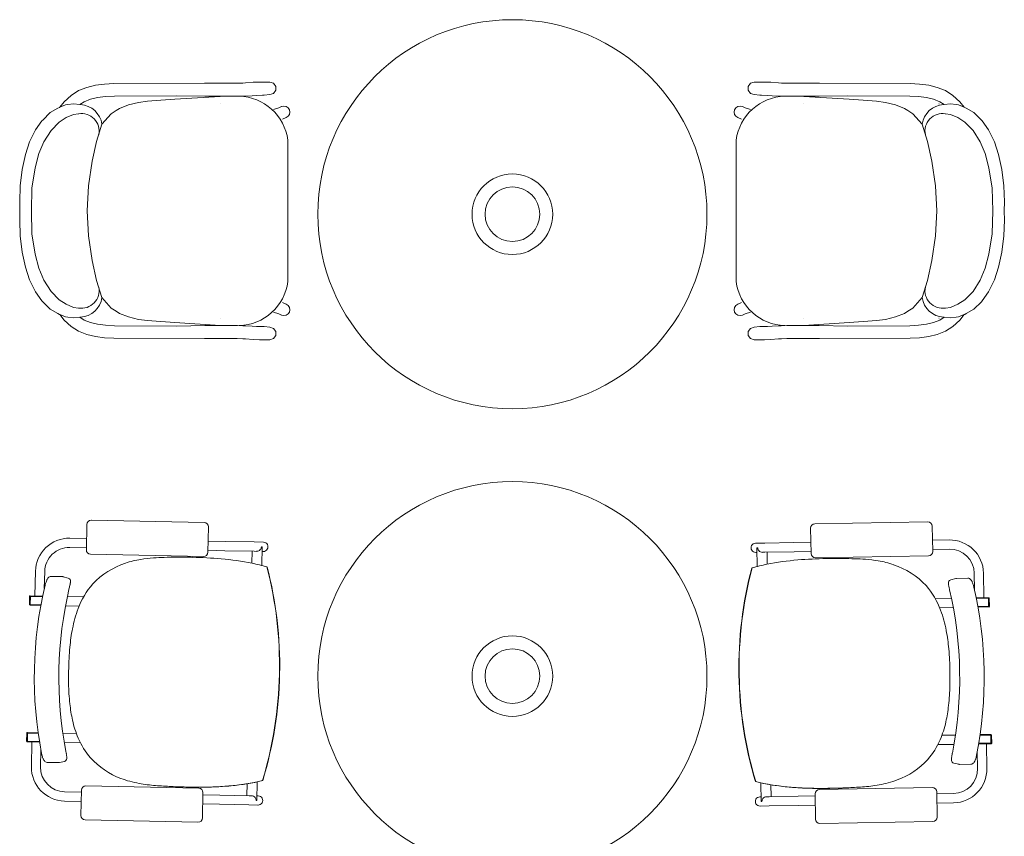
# Model space of a CAD drawing. Header units: millimetres. Extents: x -1131 to 37929, y -9154 to 9180.
# Tile 17 of 85: x 1435 to 3363, y 4976 to 6576. Entities that reach past the tile are written whole.
import ezdxf

# ---------------------------------------------------------------- set-up
doc = ezdxf.new("R2010")
doc.units = ezdxf.units.MM
doc.layers.add('GREYSCALE', color=9, linetype='Continuous', lineweight=0, true_color=0x808080)

# ---------------------------------------------------------------- blocks, each defined once
blk = doc.blocks.new('FLOOR PLAN')
at = {"layer": 'GREYSCALE'}
for p, q in [((1964.3, 15600.8), (1947.5, 15596.7)), ((1982, 15603), (1964.3, 15600.8)), ((2000.7, 15604), (1982, 15603)), ((2178.3, 15604.8), (2000.7, 15604)), ((2223.8, 15604.9), (2178.3, 15604.8)), ((2242.3, 15604.9), (2223.8, 15604.9)), ((2252.8, 15605), (2242.3, 15604.9)), ((2258.1, 15605.4), (2252.8, 15605)), ((2273.5, 15606.7), (2258.1, 15605.4)), ((2286, 15607), (2273.5, 15606.7)), ((2305.6, 15607), (2286, 15607)), ((2305.8, 15607), (2305.6, 15607)), ((2306, 15607), (2305.8, 15607)), ((2313.2, 15604.6), (2306, 15607)), ((2317.6, 15598.5), (2313.2, 15604.6)), ((2317.6, 15591), (2317.6, 15598.5)), ((3242.8, 15598.5), (3247.2, 15604.6)), ((3242.8, 15591), (3242.8, 15598.5)), ((3247.2, 15604.6), (3254.3, 15607)), ((3254.3, 15607), (3254.6, 15607)), ((3254.6, 15607), (3254.8, 15607)), ((3254.8, 15607), (3274.4, 15607)), ((3274.4, 15607), (3286.9, 15606.7)), ((3286.9, 15606.7), (3302.3, 15605.4)), ((3302.3, 15605.4), (3307.6, 15605)), ((3307.6, 15605), (3318.1, 15604.9)), ((3318.1, 15604.9), (3336.6, 15604.9)), ((3336.6, 15604.9), (3382, 15604.8)), ((3382, 15604.8), (3559.7, 15604)), ((3559.7, 15604), (3578.4, 15603)), ((3578.4, 15603), (3596.1, 15600.8)), ((3596.1, 15600.8), (3612.9, 15596.7)), ((1916.8, 15581), (1903.1, 15568.6)), ((1931.6, 15590.3), (1916.8, 15581)), ((1947.5, 15596.7), (1931.6, 15590.3)), ((1968.7, 15576.8), (1984.2, 15578.8)), ((1984.2, 15578.8), (2001.5, 15579.6)), ((2001.5, 15579.6), (2123.6, 15580.2)), ((2119.9, 15573.2), (2208.8, 15578.9)), ((2178.4, 15579.3), (2123.6, 15580.2)), ((2223.9, 15579.4), (2178.4, 15579.3)), ((2208.8, 15578.9), (2226.7, 15579.4)), ((2242.4, 15579.4), (2223.9, 15579.4)), ((2226.7, 15579.4), (2227.2, 15579.4)), ((2227.2, 15579.4), (2230.1, 15579.3)), ((2252.9, 15579.5), (2242.4, 15579.4)), ((2257.7, 15579.6), (2252.9, 15579.5)), ((2271.1, 15580.2), (2257.7, 15579.6)), ((2279.7, 15581), (2271.1, 15580.2)), ((2291.9, 15581.2), (2279.7, 15581)), ((2294.9, 15581.2), (2291.9, 15581.2)), ((2306, 15582.6), (2294.9, 15581.2)), ((2306, 15582.6), (2313.2, 15584.9)), ((2313.2, 15584.9), (2317.6, 15591)), ((3247.2, 15584.9), (3242.8, 15591)), ((3254.3, 15582.6), (3247.2, 15584.9)), ((3254.3, 15582.6), (3265.5, 15581.2)), ((3265.5, 15581.2), (3268.5, 15581.2)), ((3268.5, 15581.2), (3280.7, 15581)), ((3280.7, 15581), (3289.3, 15580.2)), ((3289.3, 15580.2), (3302.7, 15579.6)), ((3302.7, 15579.6), (3307.5, 15579.5)), ((3307.5, 15579.5), (3318, 15579.4)), ((3318, 15579.4), (3336.5, 15579.4)), ((3333.2, 15579.4), (3330.3, 15579.3)), ((3333.6, 15579.4), (3333.2, 15579.4)), ((3351.5, 15578.9), (3333.6, 15579.4)), ((3336.5, 15579.4), (3381.9, 15579.3)), ((3440.5, 15573.2), (3351.5, 15578.9)), ((3381.9, 15579.3), (3436.8, 15580.2)), ((3558.9, 15579.6), (3436.8, 15580.2)), ((3576.2, 15578.8), (3558.9, 15579.6)), ((3591.7, 15576.8), (3576.2, 15578.8)), ((3612.9, 15596.7), (3628.8, 15590.3)), ((3628.8, 15590.3), (3643.6, 15581)), ((3643.6, 15581), (3657.2, 15568.6)), ((1903.1, 15568.6), (1894.7, 15557.9)), ((1894.7, 15557.9), (1906, 15562.5)), ((1906, 15562.5), (1910.4, 15563.1)), ((1910.4, 15563.1), (1921.6, 15564.2)), ((1933.9, 15563.2), (1921.6, 15564.2)), ((1933.9, 15563.2), (1942.6, 15568.6)), ((1935.5, 15563), (1933.9, 15563.2)), ((1942.6, 15568.6), (1954.9, 15573.5)), ((1944.2, 15564.6), (1944.1, 15564.6)), ((1954.9, 15573.5), (1968.7, 15576.8)), ((2029.1, 15562.3), (2011.9, 15555.5)), ((2029.1, 15562.3), (2049.1, 15567.1)), ((2049.1, 15567.1), (2066.4, 15569.4)), ((2066.4, 15569.4), (2083.7, 15570.9)), ((2083.7, 15570.9), (2119.9, 15573.2)), ((2209.5, 15564.8), (2209.4, 15564.8)), ((2323.3, 15556.3), (2329, 15558.9)), ((2329, 15558.9), (2329.2, 15559)), ((2329.2, 15559), (2333.6, 15559.8)), ((2333.6, 15559.8), (2338, 15559)), ((2338, 15559), (2341.8, 15556.5)), ((3222.4, 15559), (3218.6, 15556.5)), ((3226.8, 15559.8), (3222.4, 15559)), ((3231.2, 15559), (3226.8, 15559.8)), ((3231.4, 15558.9), (3231.2, 15559)), ((3237, 15556.3), (3231.4, 15558.9)), ((3350.9, 15564.8), (3350.9, 15564.8)), ((3476.7, 15570.9), (3440.5, 15573.2)), ((3494, 15569.4), (3476.7, 15570.9)), ((3511.3, 15567.1), (3494, 15569.4)), ((3531.3, 15562.3), (3511.3, 15567.1)), ((3531.3, 15562.3), (3548.5, 15555.5)), ((3605.5, 15573.5), (3591.7, 15576.8)), ((3617.8, 15568.6), (3605.5, 15573.5)), ((3616.2, 15564.6), (3616.3, 15564.6)), ((3626.5, 15563.2), (3617.8, 15568.6)), ((3624.9, 15563), (3626.5, 15563.2)), ((3626.5, 15563.2), (3638.8, 15564.2)), ((3649.9, 15563.1), (3638.8, 15564.2)), ((3654.3, 15562.5), (3649.9, 15563.1)), ((3665.7, 15557.9), (3654.3, 15562.5)), ((3657.2, 15568.6), (3665.7, 15557.9)), ((1861.2, 15532.6), (1875.7, 15547.1)), ((1875.7, 15547.1), (1890.7, 15555.7)), ((1890.7, 15555.7), (1893.8, 15557.5)), ((1893.8, 15557.5), (1894.7, 15557.9)), ((1921.8, 15543.7), (1907, 15537.6)), ((1931.5, 15545), (1921.8, 15543.7)), ((1932.3, 15545.1), (1931.5, 15545)), ((1995.6, 15545.1), (1977.3, 15524.6)), ((2005, 15551.2), (1995.6, 15545.1)), ((2011.9, 15555.5), (2005, 15551.2)), ((2313.3, 15553.1), (2323.3, 15556.3)), ((2341.8, 15540.1), (2338, 15537.6)), ((2341.8, 15556.5), (2344.3, 15552.7)), ((2344.3, 15543.8), (2341.8, 15540.1)), ((2344.3, 15552.7), (2345.1, 15548.3)), ((2345.1, 15548.3), (2344.3, 15543.8)), ((3216.1, 15552.7), (3215.2, 15548.3)), ((3215.2, 15548.3), (3216.1, 15543.8)), ((3218.6, 15556.5), (3216.1, 15552.7)), ((3216.1, 15543.8), (3218.6, 15540.1)), ((3218.6, 15540.1), (3222.4, 15537.6)), ((3247.1, 15553.1), (3237, 15556.3)), ((3548.5, 15555.5), (3555.4, 15551.2)), ((3555.4, 15551.2), (3564.7, 15545.1)), ((3564.7, 15545.1), (3583.1, 15524.6)), ((3628.1, 15545.1), (3628.9, 15545)), ((3628.9, 15545), (3638.6, 15543.7)), ((3638.6, 15543.7), (3653.4, 15537.6)), ((3666.6, 15557.5), (3665.7, 15557.9)), ((3669.7, 15555.7), (3666.6, 15557.5)), ((3684.6, 15547.1), (3669.7, 15555.7)), ((3699.2, 15532.6), (3684.6, 15547.1)), ((1847, 15513.4), (1859.6, 15531.2)), ((1859.6, 15531.2), (1861.2, 15532.6)), ((1893.6, 15528.8), (1877.5, 15512.3)), ((1907, 15537.6), (1893.6, 15528.8)), ((1966.8, 15490.9), (1977.3, 15524.6)), ((2337.9, 15537.5), (2330.8, 15534.1)), ((2338, 15537.6), (2337.9, 15537.5)), ((3222.4, 15537.6), (3222.5, 15537.5)), ((3222.5, 15537.5), (3229.5, 15534.1)), ((3593.5, 15490.9), (3583.1, 15524.6)), ((3653.4, 15537.6), (3666.7, 15528.8)), ((3666.7, 15528.8), (3682.9, 15512.3)), ((3700.8, 15531.2), (3699.2, 15532.6)), ((3713.4, 15513.4), (3700.8, 15531.2)), ((1847, 15513.4), (1835.7, 15489.8)), ((1863.6, 15490.1), (1877.5, 15512.3)), ((3696.8, 15490.1), (3682.9, 15512.3)), ((3713.4, 15513.4), (3724.7, 15489.8)), ((1835.7, 15489.8), (1827.6, 15465.2)), ((1853.8, 15466.8), (1863.6, 15490.1)), ((1957.8, 15452), (1966.8, 15490.9)), ((2341.3, 15216.3), (2341.3, 15493.1)), ((3219.1, 15216.3), (3219.1, 15493.1)), ((3602.5, 15452), (3593.5, 15490.9)), ((3706.6, 15466.8), (3696.8, 15490.1)), ((3724.7, 15489.8), (3732.7, 15465.2)), ((1827.6, 15465.2), (1821.2, 15435.8)), ((1846.4, 15439.1), (1853.8, 15466.8)), ((3713.9, 15439.1), (3706.6, 15466.8)), ((3732.7, 15465.2), (3739.1, 15435.8)), ((1950.8, 15403.5), (1957.8, 15452)), ((3609.5, 15403.5), (3602.5, 15452)), ((1821.2, 15435.8), (1817.4, 15403.5)), ((1840.2, 15399.4), (1846.4, 15439.1)), ((3720.2, 15399.4), (3713.9, 15439.1)), ((3739.1, 15435.8), (3743, 15403.5)), ((1817.4, 15403.5), (1816.2, 15372.7)), ((1839, 15354.7), (1840.2, 15399.4)), ((1948.5, 15354.8), (1950.8, 15403.5)), ((3611.9, 15354.8), (3609.5, 15403.5)), ((3721.4, 15354.7), (3720.2, 15399.4)), ((3743, 15403.5), (3744.2, 15372.7)), ((1816.2, 15372.7), (1816.4, 15354.7)), ((3744.2, 15372.7), (3744, 15354.7)), ((1816.2, 15336.8), (1816.4, 15354.7)), ((1840.2, 15310.1), (1839, 15354.7)), ((1948.5, 15354.7), (1948.5, 15354.8)), ((1948.5, 15354.7), (1948.5, 15354.7)), ((1950.8, 15306), (1948.5, 15354.7)), ((3609.5, 15306), (3611.9, 15354.7)), ((3611.9, 15354.7), (3611.9, 15354.8)), ((3611.9, 15354.7), (3611.9, 15354.7)), ((3720.2, 15310.1), (3721.4, 15354.7)), ((3744.2, 15336.8), (3744, 15354.7)), ((1817.4, 15305.9), (1816.2, 15336.8)), ((3743, 15305.9), (3744.2, 15336.8)), ((1846.4, 15270.3), (1840.2, 15310.1)), ((3713.9, 15270.3), (3720.2, 15310.1)), ((1821.2, 15273.7), (1817.4, 15305.9)), ((1957.8, 15257.5), (1950.8, 15306)), ((3602.5, 15257.5), (3609.5, 15306)), ((3739.1, 15273.7), (3743, 15305.9)), ((1827.6, 15244.2), (1821.2, 15273.7)), ((1853.8, 15242.6), (1846.4, 15270.3)), ((3706.6, 15242.6), (3713.9, 15270.3)), ((3732.7, 15244.2), (3739.1, 15273.7)), ((1966.8, 15218.5), (1957.8, 15257.5)), ((3593.5, 15218.5), (3602.5, 15257.5)), ((1835.7, 15219.7), (1827.6, 15244.2)), ((1863.6, 15219.3), (1853.8, 15242.6)), ((3696.8, 15219.3), (3706.6, 15242.6)), ((3724.7, 15219.7), (3732.7, 15244.2)), ((1847, 15196), (1835.7, 15219.7)), ((1877.5, 15197.1), (1863.6, 15219.3)), ((1977.3, 15184.9), (1966.8, 15218.5)), ((3583.1, 15184.9), (3593.5, 15218.5)), ((3682.9, 15197.1), (3696.8, 15219.3)), ((3713.4, 15196), (3724.7, 15219.7)), ((1847, 15196), (1859.6, 15178.3)), ((1893.6, 15180.7), (1877.5, 15197.1)), ((3666.7, 15180.7), (3682.9, 15197.1)), ((3713.4, 15196), (3700.8, 15178.3)), ((1859.6, 15178.3), (1861.2, 15176.9)), ((1861.2, 15176.9), (1875.7, 15162.3)), ((1907, 15171.9), (1893.6, 15180.7)), ((1995.6, 15164.3), (1977.3, 15184.9)), ((2337.9, 15171.9), (2330.8, 15175.4)), ((3222.5, 15171.9), (3229.5, 15175.4)), ((3564.7, 15164.3), (3583.1, 15184.9)), ((3653.4, 15171.9), (3666.7, 15180.7)), ((3699.2, 15176.9), (3684.6, 15162.3)), ((3700.8, 15178.3), (3699.2, 15176.9)), ((1875.7, 15162.3), (1890.7, 15153.8)), ((1921.8, 15165.8), (1907, 15171.9)), ((1931.5, 15164.4), (1921.8, 15165.8)), ((1932.3, 15164.3), (1931.5, 15164.4)), ((2005, 15158.3), (1995.6, 15164.3)), ((2011.9, 15153.9), (2005, 15158.3)), ((2029.1, 15147.1), (2011.9, 15153.9)), ((2313.3, 15156.4), (2323.3, 15153.2)), ((2338, 15171.9), (2337.9, 15171.9)), ((2341.8, 15169.4), (2338, 15171.9)), ((2344.3, 15165.6), (2341.8, 15169.4)), ((2341.8, 15153), (2344.3, 15156.7)), ((2345.1, 15161.2), (2344.3, 15165.6)), ((2344.3, 15156.7), (2345.1, 15161.2)), ((3215.2, 15161.2), (3216.1, 15165.6)), ((3216.1, 15156.7), (3215.2, 15161.2)), ((3216.1, 15165.6), (3218.6, 15169.4)), ((3218.6, 15153), (3216.1, 15156.7)), ((3218.6, 15169.4), (3222.4, 15171.9)), ((3222.4, 15171.9), (3222.5, 15171.9)), ((3247.1, 15156.4), (3237, 15153.2)), ((3531.3, 15147.1), (3548.5, 15153.9)), ((3548.5, 15153.9), (3555.4, 15158.3)), ((3555.4, 15158.3), (3564.7, 15164.3)), ((3628.1, 15164.3), (3628.9, 15164.4)), ((3628.9, 15164.4), (3638.6, 15165.8)), ((3638.6, 15165.8), (3653.4, 15171.9)), ((3684.6, 15162.3), (3669.7, 15153.8)), ((1890.7, 15153.8), (1893.8, 15151.9)), ((1893.8, 15151.9), (1894.7, 15151.6)), ((1894.7, 15151.6), (1906, 15147)), ((1903.1, 15140.8), (1894.7, 15151.6)), ((1916.8, 15128.4), (1903.1, 15140.8)), ((1906, 15147), (1910.4, 15146.4)), ((1910.4, 15146.4), (1921.6, 15145.3)), ((1933.9, 15146.3), (1921.6, 15145.3)), ((1935.5, 15146.4), (1933.9, 15146.3)), ((1933.9, 15146.3), (1942.6, 15140.9)), ((1942.6, 15140.9), (1954.9, 15135.9)), ((1944.2, 15144.9), (1944.1, 15144.9)), ((1954.9, 15135.9), (1968.7, 15132.6)), ((2029.1, 15147.1), (2049.1, 15142.3)), ((2049.1, 15142.3), (2066.4, 15140)), ((2066.4, 15140), (2083.7, 15138.6)), ((2083.7, 15138.6), (2119.9, 15136.2)), ((2119.9, 15136.2), (2208.8, 15130.5)), ((2209.5, 15144.7), (2209.4, 15144.7)), ((2323.3, 15153.2), (2329, 15150.5)), ((2329, 15150.5), (2329.2, 15150.5)), ((2329.2, 15150.5), (2333.6, 15149.6)), ((2333.6, 15149.6), (2338, 15150.5)), ((2338, 15150.5), (2341.8, 15153)), ((3222.4, 15150.5), (3218.6, 15153)), ((3226.8, 15149.6), (3222.4, 15150.5)), ((3231.2, 15150.5), (3226.8, 15149.6)), ((3231.4, 15150.5), (3231.2, 15150.5)), ((3237, 15153.2), (3231.4, 15150.5)), ((3350.9, 15144.7), (3350.9, 15144.7)), ((3440.5, 15136.2), (3351.5, 15130.5)), ((3476.7, 15138.6), (3440.5, 15136.2)), ((3494, 15140), (3476.7, 15138.6)), ((3511.3, 15142.3), (3494, 15140)), ((3531.3, 15147.1), (3511.3, 15142.3)), ((3605.5, 15135.9), (3591.7, 15132.6)), ((3617.8, 15140.9), (3605.5, 15135.9)), ((3616.2, 15144.9), (3616.3, 15144.9)), ((3626.5, 15146.3), (3617.8, 15140.9)), ((3624.9, 15146.4), (3626.5, 15146.3)), ((3626.5, 15146.3), (3638.8, 15145.3)), ((3649.9, 15146.4), (3638.8, 15145.3)), ((3643.6, 15128.4), (3657.2, 15140.8)), ((3654.3, 15147), (3649.9, 15146.4)), ((3665.7, 15151.6), (3654.3, 15147)), ((3657.2, 15140.8), (3665.7, 15151.6)), ((3666.6, 15151.9), (3665.7, 15151.6)), ((3669.7, 15153.8), (3666.6, 15151.9)), ((1931.6, 15119.1), (1916.8, 15128.4)), ((1947.5, 15112.7), (1931.6, 15119.1)), ((1968.7, 15132.6), (1984.2, 15130.7)), ((1984.2, 15130.7), (2001.5, 15129.8)), ((2001.5, 15129.8), (2123.6, 15129.2)), ((2178.4, 15130.1), (2123.6, 15129.2)), ((2223.9, 15130.1), (2178.4, 15130.1)), ((2208.8, 15130.5), (2226.7, 15130)), ((2242.4, 15130), (2223.9, 15130.1)), ((2226.7, 15130), (2227.2, 15130)), ((2227.2, 15130), (2230.1, 15130.1)), ((2252.9, 15129.9), (2242.4, 15130)), ((2257.7, 15129.9), (2252.9, 15129.9)), ((2271.1, 15129.2), (2257.7, 15129.9)), ((2279.7, 15128.5), (2271.1, 15129.2)), ((2291.9, 15128.2), (2279.7, 15128.5)), ((2294.9, 15128.2), (2291.9, 15128.2)), ((2306, 15126.8), (2294.9, 15128.2)), ((2306, 15126.8), (2313.2, 15124.5)), ((2313.2, 15124.5), (2317.6, 15118.4)), ((2317.6, 15118.4), (2317.6, 15110.9)), ((3247.2, 15124.5), (3242.8, 15118.4)), ((3242.8, 15118.4), (3242.8, 15110.9)), ((3254.3, 15126.8), (3247.2, 15124.5)), ((3254.3, 15126.8), (3265.5, 15128.2)), ((3265.5, 15128.2), (3268.5, 15128.2)), ((3268.5, 15128.2), (3280.7, 15128.5)), ((3280.7, 15128.5), (3289.3, 15129.2)), ((3289.3, 15129.2), (3302.7, 15129.9)), ((3302.7, 15129.9), (3307.5, 15129.9)), ((3307.5, 15129.9), (3318, 15130)), ((3318, 15130), (3336.5, 15130.1)), ((3333.2, 15130), (3330.3, 15130.1)), ((3333.6, 15130), (3333.2, 15130)), ((3351.5, 15130.5), (3333.6, 15130)), ((3336.5, 15130.1), (3381.9, 15130.1)), ((3381.9, 15130.1), (3436.8, 15129.2)), ((3558.9, 15129.8), (3436.8, 15129.2)), ((3576.2, 15130.7), (3558.9, 15129.8)), ((3591.7, 15132.6), (3576.2, 15130.7)), ((3612.9, 15112.7), (3628.8, 15119.1)), ((3628.8, 15119.1), (3643.6, 15128.4)), ((1964.3, 15108.7), (1947.5, 15112.7)), ((1982, 15106.4), (1964.3, 15108.7)), ((2000.7, 15105.5), (1982, 15106.4)), ((2178.3, 15104.6), (2000.7, 15105.5)), ((2223.8, 15104.6), (2178.3, 15104.6)), ((2242.3, 15104.5), (2223.8, 15104.6)), ((2252.8, 15104.4), (2242.3, 15104.5)), ((2258.1, 15104), (2252.8, 15104.4)), ((2273.5, 15102.8), (2258.1, 15104)), ((2286, 15102.5), (2273.5, 15102.8)), ((2305.6, 15102.5), (2286, 15102.5)), ((2305.8, 15102.5), (2305.6, 15102.5)), ((2306, 15102.5), (2305.8, 15102.5)), ((2313.2, 15104.8), (2306, 15102.5)), ((2317.6, 15110.9), (2313.2, 15104.8)), ((3242.8, 15110.9), (3247.2, 15104.8)), ((3247.2, 15104.8), (3254.3, 15102.5)), ((3254.3, 15102.5), (3254.6, 15102.5)), ((3254.6, 15102.5), (3254.8, 15102.5)), ((3254.8, 15102.5), (3274.4, 15102.5)), ((3274.4, 15102.5), (3286.9, 15102.8)), ((3286.9, 15102.8), (3302.3, 15104)), ((3302.3, 15104), (3307.6, 15104.4)), ((3307.6, 15104.4), (3318.1, 15104.5)), ((3318.1, 15104.5), (3336.6, 15104.6)), ((3336.6, 15104.6), (3382, 15104.6)), ((3382, 15104.6), (3559.7, 15105.5)), ((3559.7, 15105.5), (3578.4, 15106.4)), ((3578.4, 15106.4), (3596.1, 15108.7)), ((3596.1, 15108.7), (3612.9, 15112.7)), ((2177.5, 14744.5), (1956.5, 14749.1)), ((1947.7, 14740.7), (1946.7, 14691.1)), ((2184.8, 14686.1), (2185.9, 14735.7)), ((3365.7, 14683.8), (3364.9, 14733.4)), ((3373.3, 14742.1), (3594.4, 14745.8)), ((3603, 14737.4), (3603.9, 14687.8)), ((1914.6, 14713.8), (1947.2, 14713.1)), ((1914.2, 14695.6), (1946.8, 14694.9)), ((2185.3, 14708.1), (2218.4, 14707.4)), ((2275.5, 14706.3), (2218.4, 14707.4)), ((2275.5, 14706.3), (2293.5, 14705.9)), ((2289.4, 14696.9), (2289.4, 14696.9)), ((2290.8, 14696.9), (2289.4, 14696.9)), ((2290.8, 14696.7), (2290.1, 14660.5)), ((2290.8, 14696.7), (2290.8, 14696.7)), ((3275.1, 14704.3), (3257.1, 14704)), ((3259.8, 14695), (3261.2, 14695)), ((3259.8, 14694.8), (3260.4, 14658.6)), ((3259.8, 14694.8), (3259.8, 14694.8)), ((3261.2, 14695), (3261.2, 14695)), ((3275.1, 14704.3), (3332.2, 14705.3)), ((3365.4, 14705.8), (3332.2, 14705.3)), ((3636.1, 14710.4), (3603.5, 14709.8)), ((3636.4, 14692.2), (3603.8, 14691.7)), ((1955.1, 14682.4), (2176.1, 14677.8)), ((2184.9, 14690), (2218, 14689.3)), ((2275.2, 14688.1), (2218, 14689.3)), ((2271.1, 14688.2), (2270.6, 14664.9)), ((2275.2, 14688.1), (2280.1, 14688)), ((2290.6, 14687.8), (2293.1, 14687.7)), ((3259.9, 14685.9), (3257.4, 14685.8)), ((3275.4, 14686.1), (3270.5, 14686.1)), ((3275.4, 14686.1), (3332.5, 14687.1)), ((3279.5, 14686.2), (3279.9, 14663)), ((3365.7, 14687.7), (3332.5, 14687.1)), ((3595.5, 14679.2), (3374.4, 14675.4)), ((2300.3, 14657.6), (2300.3, 14657.6)), ((2300.7, 14657.6), (2300.7, 14657.6)), ((3249.8, 14655.8), (3249.8, 14655.8)), ((3250.2, 14655.8), (3250.2, 14655.8)), ((1846, 14600.7), (1847, 14648.9)), ((1864.4, 14615.5), (1865.1, 14648.5)), ((1899.8, 14638.5), (1877.8, 14639)), ((1899.8, 14638.5), (1899.8, 14638.5)), ((1901.5, 14638.3), (1911.1, 14635.6)), ((3648.9, 14634.8), (3639.3, 14632.2)), ((3650.6, 14635.1), (3672.6, 14635.4)), ((3650.6, 14635.1), (3650.6, 14635.1)), ((3685.9, 14611.9), (3685.3, 14645)), ((3704.3, 14597), (3703.5, 14645.3)), ((1913.3, 14616.2), (1913.3, 14616.2)), ((1835.6, 14599.7), (1835.3, 14584)), ((1836.8, 14599.7), (1836.5, 14583.9)), ((1861.1, 14600.4), (1836.8, 14600.9)), ((1837.1, 14599.7), (1836.8, 14583.9)), ((1860.9, 14599.2), (1836.8, 14599.7)), ((1837.1, 14599.7), (1860.9, 14599.2)), ((1909.5, 14599.4), (1941.2, 14598.7)), ((3640.7, 14596), (3609, 14595.4)), ((3637, 14612.8), (3637, 14612.8)), ((3689.1, 14596.8), (3713.4, 14597.2)), ((3713.1, 14596), (3689.3, 14595.6)), ((3689.3, 14595.6), (3713.4, 14596)), ((3713.1, 14596), (3713.4, 14580.2)), ((3713.4, 14596), (3713.7, 14580.2)), ((3714.6, 14596), (3714.9, 14580.3)), ((1836.5, 14583.9), (1836.8, 14583.9)), ((1836.5, 14582.7), (1857.6, 14582.3)), ((1836.8, 14583.9), (1857.8, 14583.5)), ((1932.5, 14580.7), (1905.9, 14581.3)), ((3617.6, 14577.4), (3644.3, 14577.9)), ((3713.4, 14580.2), (3692.3, 14579.9)), ((3713.7, 14579), (3692.5, 14578.7)), ((3713.7, 14580.2), (3713.4, 14580.2)), ((2324.7, 14447.7), (2324.6, 14447.7)), ((2324.6, 14447.7), (2324.7, 14447.7)), ((2324.6, 14447.7), (2324.6, 14447.7)), ((2324.7, 14447.7), (2325.2, 14447.7)), ((2324.7, 14447.7), (2325.2, 14447.7)), ((2324.7, 14447.7), (2324.7, 14447.7)), ((2325.2, 14447.7), (2325.2, 14447.7)), ((3224.9, 14445.9), (3224.5, 14445.9)), ((3224.5, 14445.9), (3224.5, 14445.9)), ((3224.9, 14445.9), (3224.5, 14445.9)), ((3224.9, 14445.9), (3225, 14445.9)), ((3225, 14445.9), (3224.9, 14445.9)), ((3224.9, 14445.9), (3224.9, 14445.9)), ((3225, 14445.9), (3225, 14445.9)), ((1830, 14331.9), (1829.7, 14316.2)), ((1831.2, 14331.9), (1830.9, 14316.1)), ((1831.5, 14331.9), (1831.2, 14316.1)), ((1852.5, 14331.4), (1831.2, 14331.9)), ((1852.3, 14332.6), (1831.3, 14333.1)), ((1831.5, 14331.9), (1852.5, 14331.4)), ((1900.6, 14331.6), (1927.2, 14331.1)), ((3648.6, 14328.2), (3621.9, 14327.7)), ((3717.6, 14328.2), (3696.7, 14327.8)), ((3696.7, 14327.8), (3717.9, 14328.2)), ((3696.8, 14329), (3717.9, 14329.4)), ((3717.6, 14328.2), (3717.9, 14312.4)), ((3718, 14328.2), (3718.2, 14312.4)), ((3719.1, 14328.2), (3719.4, 14312.4)), ((1830.9, 14316.1), (1831.2, 14316.1)), ((1830.9, 14314.9), (1855.1, 14314.4)), ((1831.2, 14316.1), (1854.9, 14315.6)), ((1840, 14314.7), (1839, 14266.5)), ((1935.2, 14312.7), (1903.5, 14313.4)), ((3613.9, 14309.4), (3645.6, 14310)), ((3718.2, 14311.2), (3694, 14310.8)), ((3717.9, 14312.4), (3694.2, 14312)), ((3709.1, 14311.1), (3709.9, 14262.8)), ((3718.2, 14312.4), (3717.9, 14312.4)), ((1857.8, 14298.7), (1857.1, 14266.1)), ((1859, 14292.4), (1859, 14292.4)), ((3690, 14288.8), (3690, 14288.8)), ((3691.2, 14295.1), (3691.8, 14262.5)), ((1870.2, 14274.7), (1892.2, 14274.3)), ((1903.6, 14276.7), (1893.9, 14274.4)), ((1893.9, 14274.4), (1893.9, 14274.4)), ((3645.3, 14273.3), (3655.1, 14271)), ((3655.1, 14271), (3655.1, 14271)), ((3678.7, 14271.2), (3656.7, 14270.8)), ((2166.7, 14224.2), (1945.6, 14228.8)), ((2261.6, 14232.8), (2261.1, 14209.6)), ((2281.2, 14236.5), (2280.5, 14200.2)), ((3267.6, 14234.5), (3268.2, 14198.3)), ((3287.2, 14230.8), (3287.6, 14207.6)), ((1904.2, 14217), (1936.8, 14216.3)), ((1936.9, 14220.5), (1935.9, 14170.9)), ((2174, 14165.9), (2175, 14215.5)), ((2175, 14211.4), (2208.1, 14210.7)), ((2265.2, 14209.5), (2208.1, 14210.7)), ((2265.2, 14209.5), (2270.1, 14209.4)), ((2280.7, 14209.2), (2283.2, 14209.1)), ((3374.5, 14163.5), (3373.7, 14213.1)), ((3382.1, 14221.8), (3603.1, 14225.6)), ((3611.8, 14217.2), (3612.7, 14167.6)), ((3644.5, 14213.6), (3611.9, 14213.1)), ((1903.8, 14198.9), (1936.4, 14198.2)), ((2174.6, 14193.2), (2207.7, 14192.6)), ((2264.8, 14191.4), (2207.7, 14192.6)), ((2264.8, 14191.4), (2282.8, 14191)), ((2277.2, 14205.7), (2277.2, 14205.7)), ((2279.1, 14200.1), (2280.5, 14200.1)), ((2280.5, 14200.1), (2280.5, 14200.1)), ((3268, 14207.2), (3265.5, 14207.2)), ((3268.2, 14198.2), (3268.2, 14198.2)), ((3269.6, 14198.2), (3268.2, 14198.2)), ((3271.4, 14203.8), (3271.4, 14203.8)), ((3283.5, 14207.5), (3278.6, 14207.4)), ((3283.5, 14207.5), (3340.6, 14208.5)), ((3283.8, 14189.4), (3340.9, 14190.3)), ((3373.7, 14209), (3340.6, 14208.5)), ((3374, 14190.9), (3340.9, 14190.3)), ((3644.8, 14195.5), (3612.2, 14194.9)), ((3283.8, 14189.4), (3265.8, 14189.1)), ((1944.2, 14162.1), (2165.3, 14157.5)), ((3604.3, 14158.9), (3383.2, 14155.1))]:
    blk.add_line(p, q, dxfattribs=at)
for centre, radius in [((2780.9, 15348.2), 381), ((2780.9, 15348.2), 78.9), ((2780.9, 15348.2), 53.5), ((2780.9, 14443.6), 381), ((2780.9, 14443.6), 78.9), ((2780.9, 14443.6), 53.5)]:
    blk.add_circle(centre, radius, dxfattribs=at)
for centre, radius, start, end in [((2243.1, 15480.6), 98.9, 7.2909, 88.3551), ((3317.2, 15480.6), 98.9, 91.6449, 172.7091), ((1932.2, 15517.5), 45.6, 8.8864, 85.879), ((3628.2, 15517.5), 45.6, 94.121, 171.1136), ((1937.1, 15510.9), 34.5, 348.2401, 99.3448), ((3623.3, 15510.9), 34.5, 80.6552, 191.7599), ((2243.1, 15228.9), 98.9, 271.6449, 352.7091), ((3317.2, 15228.9), 98.9, 187.2909, 268.3551), ((1937.1, 15198.5), 34.5, 260.6552, 11.7599), ((3623.3, 15198.5), 34.5, 168.2401, 279.3448), ((1932.2, 15191.9), 45.6, 274.121, 351.1136), ((3628.2, 15191.9), 45.6, 188.8864, 265.879), ((1913.2, 14647.5), 66.2, 88.8073, 178.8073), ((3637.2, 14644.2), 66.2, 0.9673, 90.9673), ((1913.2, 14647.5), 48.1, 88.8073, 178.8073), ((2280.1, 14697.2), 9.3, 320.8683, 357.8519), ((2281.3, 14696.9), 9.56, 358.8283, 359.6111), ((3269.4, 14695), 9.56, 180.1635, 180.9463), ((3270.5, 14695.3), 9.3, 181.9227, 218.9064), ((3637.2, 14644.2), 48.1, 0.9673, 90.9673), ((2084.4, 14479), 195.7, 99.1479, 108.2188), ((2098.4, 14395.6), 280.2, 94.1955, 99.2786), ((2110.9, 14239), 437.4, 91.5545, 94.3225), ((2122.9, 13838.6), 837.9, 90.0343, 91.6284), ((2125.7, 13046.5), 1630, 88.9733, 90.1167), ((2140, 13836.1), 840.3, 85.1852, 88.9881), ((2166.9, 14152), 523.2, 78.4994, 85.211), ((3407.2, 13833.6), 840.3, 90.7865, 94.5894), ((3418.4, 13043.9), 1630, 89.658, 90.8014), ((3424.4, 13836), 837.9, 88.1463, 89.7404), ((3437.9, 14236.4), 437.4, 85.4521, 88.2202), ((3451, 14393), 280.2, 80.4961, 85.5792), ((2070.1, 14521.2), 151.1, 108.0651, 137.1028), ((2183.9, 14244.7), 429, 74.2667, 78.2647), ((1549.5, 14463.8), 775.4, 358.807, 14.4755), ((1550.4, 14463.8), 774.9, 358.8073, 14.4853), ((3999.3, 14459), 774.9, 165.2893, 180.9674), ((4000.2, 14459), 775.4, 165.2991, 180.9677), ((3364.9, 14242.3), 429, 101.5099, 105.5079), ((3381.6, 14149.6), 523.2, 94.5636, 101.2753), ((3465.4, 14476.3), 195.7, 71.5558, 80.6268), ((3479.9, 14518.4), 151.1, 42.6719, 71.7095), ((1885.6, 14624.8), 17.8, 142.6038, 152.306), ((1879.6, 14629.4), 10.2, 128.831, 142.4771), ((1877.9, 14631.5), 7.45, 104.9097, 128.7466), ((1877.7, 14632.1), 6.85, 88.9449, 104.4939), ((1899.7, 14631.8), 6.68, 74.4108, 88.7671), ((1909.4, 14629.6), 6.23, 15.892, 74.1917), ((3650.7, 14628.4), 6.68, 91.0076, 105.3639), ((3672.7, 14628.6), 6.85, 75.2807, 90.8297), ((3672.5, 14628), 7.45, 51.028, 74.8649), ((3670.7, 14625.9), 10.2, 37.2975, 50.9436), ((2629.7, 14441.1), 784.9, 166.6928, 190.9219), ((1924.3, 14608), 60, 160.6098, 166.7439), ((1909.2, 14613.3), 44, 155.8299, 160.572), ((1896.3, 14619), 29.9, 151.949, 155.7212), ((2656.8, 14440.6), 764, 166.709, 190.9057), ((1620.9, 14685.3), 300.4, 346.692, 347.3129), ((1719.4, 14663.2), 199.5, 347.2928, 348.1572), ((1809.9, 14644.4), 107.1, 348.1155, 349.5161), ((1869, 14633.4), 46.9, 349.5025, 351.5655), ((1908.1, 14629.2), 7.53, 359.7999, 15.9671), ((1890.2, 14630.3), 25.5, 351.4389, 354.7492), ((1903.4, 14629.1), 12.2, 354.6833, 0.2809), ((2073.3, 14523.4), 152, 138.5348, 159.7542), ((3476.6, 14520.6), 152, 20.0205, 41.2399), ((3642.2, 14625.8), 7.53, 163.8076, 179.9747), ((3646.9, 14625.7), 12.2, 179.4938, 185.0913), ((3660.1, 14626.8), 25.5, 185.0254, 188.3357), ((3681.3, 14629.8), 46.9, 188.2091, 190.2721), ((3641, 14626.2), 6.23, 105.5829, 163.8827), ((3740.5, 14640.6), 107.1, 190.2585, 191.6592), ((3831.1, 14659.1), 199.5, 191.6174, 192.4818), ((3929.6, 14680.8), 300.4, 192.4617, 193.0826), ((3664.7, 14621.3), 17.8, 27.4686, 37.1709), ((3654, 14615.6), 29.9, 24.0535, 27.8256), ((3641.1, 14609.9), 44, 19.2026, 23.9447), ((3626, 14604.7), 60, 13.0307, 19.1648), ((2919.9, 14440.5), 784.9, 348.8528, 13.0818), ((1836.8, 14599.7), 1.21, 88.8073, 178.8073), ((2892.8, 14440.1), 764, 348.8689, 13.0657), ((3713.4, 14596), 1.21, 0.9673, 90.9673), ((1836.5, 14583.9), 1.21, 178.8073, 268.8073), ((2154.8, 14491.7), 239.4, 159.4017, 169.2346), ((3713.7, 14580.2), 1.21, 270.9673, 0.9673), ((3395, 14489.3), 239.4, 10.5401, 20.3729), ((2283.2, 14466.8), 370.3, 169.1499, 174.8174), ((3266.5, 14464.8), 370.3, 4.9572, 10.6248), ((2535.7, 14445.1), 623.7, 174.9285, 178.973), ((3014, 14444.1), 623.7, 0.8016, 4.8461), ((2564.3, 14441), 652.5, 178.6632, 181.0651), ((1549.4, 14463.8), 775.4, 343.1392, 358.8076), ((1549.5, 14463.8), 775.4, 343.1392, 358.8076), ((1550.4, 14463.8), 774.9, 343.1293, 358.8074), ((3999.3, 14459), 774.9, 180.9673, 196.6453), ((4000.2, 14459), 775.4, 180.967, 196.6354), ((4000.3, 14459), 775.4, 180.967, 196.6354), ((2985.3, 14440.2), 652.5, 358.7096, 1.1115), ((2341.1, 14435), 429.2, 180.8168, 186.0845), ((3208.5, 14433.3), 429.2, 353.6902, 358.9578), ((2198.9, 14419.5), 286.1, 186.0115, 192.5733), ((3350.6, 14417.2), 286.1, 347.2013, 353.7631), ((2113.3, 14399.7), 198.3, 192.358, 203.007), ((3436.2, 14397.1), 198.3, 336.7677, 347.4167), ((1831.2, 14331.9), 1.21, 88.8073, 178.8073), ((3717.9, 14328.1), 1.21, 0.9673, 90.9673), ((1830.9, 14316.1), 1.21, 178.8073, 268.8073), ((2061.5, 14377), 141.7, 202.753, 221.1542), ((3487.9, 14374.2), 141.7, 318.6205, 337.0216), ((3718.2, 14312.4), 1.21, 270.9673, 0.9673), ((1917.5, 14303.6), 59.5, 190.8434, 197.0351), ((1628, 14242.2), 283.8, 9.9618, 10.9319), ((1762.2, 14265.8), 147.5, 8.8483, 9.9506), ((1839.6, 14277.8), 69.2, 6.9268, 8.914), ((3786.7, 14261.8), 147.5, 169.824, 170.9263), ((3920.8, 14237.7), 283.8, 168.8428, 169.8128), ((3631.6, 14300.2), 59.5, 342.7395, 348.9312), ((1901.4, 14298.6), 42.7, 196.9616, 201.8434), ((1888.5, 14293.5), 28.8, 201.8648, 205.8082), ((1881.2, 14289.9), 20.7, 205.6969, 210.7645), ((1874.6, 14285.9), 13, 210.5931, 219.702), ((1871.4, 14283.2), 8.76, 219.4005, 235.9165), ((1870.4, 14281.7), 6.97, 235.8614, 268.5187), ((1892.4, 14280.9), 6.68, 268.8411, 283.208), ((1902.1, 14282.8), 6.28, 283.5991, 350.605), ((1874.6, 14282.1), 33.9, 4.2784, 6.8535), ((1899.7, 14283.4), 8.76, 349.8655, 358.8104), ((1892.5, 14283.4), 16, 359.0792, 4.1773), ((2067.9, 14386.1), 152.6, 222.148, 249.4545), ((3481.5, 14383.3), 152.6, 290.3202, 317.6266), ((3656.5, 14280), 16, 175.5973, 180.6954), ((3649.3, 14279.9), 8.76, 180.9643, 189.9091), ((3674.4, 14278.5), 33.9, 172.9211, 175.4963), ((3646.8, 14279.4), 6.28, 189.1696, 256.1755), ((3709.4, 14274.1), 69.2, 170.8606, 172.8479), ((3656.6, 14277.5), 6.68, 256.5667, 270.9335), ((3678.6, 14278.1), 6.97, 271.256, 303.9133), ((3677.6, 14279.6), 8.76, 303.8582, 320.3742), ((3674.4, 14282.4), 13, 320.0726, 329.1815), ((3667.8, 14286.4), 20.7, 329.0102, 334.0778), ((3660.5, 14290), 28.8, 333.9665, 337.9098), ((3647.6, 14295.2), 42.7, 337.9313, 342.813), ((1905.2, 14265.1), 66.2, 178.8073, 268.8073), ((1905.2, 14265.1), 48.1, 178.8073, 268.8073), ((3643.7, 14261.7), 48.1, 270.9673, 0.9673), ((3643.7, 14261.7), 66.2, 270.9673, 0.9673), ((2085.6, 14434.4), 204, 249.5469, 259.8968), ((2109.7, 14568.8), 340.6, 259.8829, 265.4052), ((2144.6, 14992.7), 765.9, 265.3421, 267.6311), ((2172.5, 14843.8), 617.6, 270.9105, 275.3888), ((2174.9, 14812.5), 586.2, 272.1297, 275.3993), ((2175.3, 14816), 589.7, 272.3826, 274.8826), ((2188.8, 14677), 450.1, 274.684, 283.2554), ((2189.4, 14671.6), 444.6, 275.2396, 283.2822), ((2189.3, 14672.2), 445.2, 275.3151, 283.2752), ((3361.7, 14674.7), 450.1, 256.5192, 265.0906), ((3361.1, 14669.3), 444.6, 256.4925, 264.535), ((3361.2, 14669.9), 445.2, 256.4995, 264.4595), ((3440.4, 14566.2), 340.6, 274.3694, 279.8917), ((3463.9, 14431.7), 204, 279.8779, 290.2278), ((2177.1, 15649), 1423, 267.4148, 268.7246), ((2177.7, 15645.1), 1419.1, 267.7423, 268.227), ((2167.4, 15241.9), 1015.8, 268.1063, 270.029), ((2165.9, 15120.2), 894, 268.6909, 271.0546), ((2165.9, 15064.4), 838.3, 268.6821, 272.1036), ((2167.9, 14990.8), 764.7, 270.0019, 272.3969), ((3378.7, 14841.4), 617.6, 264.3858, 268.8641), ((3376.2, 14810.2), 586.2, 264.3753, 267.645), ((3375.7, 14813.6), 589.7, 264.8921, 267.392), ((3383.9, 14988.4), 764.7, 267.3778, 269.7727), ((3386.2, 15062), 838.3, 267.6711, 271.0925), ((3386.4, 15117.8), 894, 268.72, 271.0837), ((3385.4, 15239.5), 1015.8, 269.7456, 271.6683), ((3377.2, 15646.7), 1423, 271.0501, 272.3598), ((3376.6, 15642.7), 1419.1, 271.5476, 272.0323), ((3407.2, 14990.3), 765.9, 272.1435, 274.4326), ((2269.8, 14200.2), 9.32, 359.794, 36.7151), ((2271.4, 14200.4), 9.08, 357.9827, 358.8072), ((3277.3, 14198.5), 9.08, 180.9675, 181.7919), ((3278.9, 14198.2), 9.32, 143.0595, 179.9806)]:
    blk.add_arc(centre, radius, start, end, dxfattribs=at)
for centre, major_axis, ratio, start_param, end_param in [((1956.3, 14740.5), (-5.98, 6.24), 0.992436, -0.781602, 0.781602), ((2177.3, 14735.9), (-6.24, -5.98), 0.992436, 2.359991, 3.923195), ((2280.3, 14697.1), (0.19, 9.07), 0.999507, 3.141593, 4.052444), ((2293.3, 14696.8), (-0.19, -9.07), 0.999507, 0, 3.141593), ((1955.3, 14691), (-6.24, -5.98), 0.992436, -0.781602, 0.781602), ((2176.2, 14686.4), (-5.98, 6.24), 0.992436, 2.359991, 3.923195), ((1945.5, 14220.2), (5.98, -6.24), 0.992436, 2.359991, 3.923195), ((2166.4, 14215.6), (6.24, 5.98), 0.992436, -0.781602, 0.781602), ((2269.9, 14200.3), (-0.19, -9.07), 0.999507, 2.230741, 3.141593), ((2283, 14200.1), (-0.19, -9.07), 0.999507, 0, 3.141593), ((1944.5, 14170.7), (6.24, 5.98), 0.992436, 2.359991, 3.923195), ((2165.4, 14166.1), (5.98, -6.24), 0.992436, -0.781602, 0.781602)]:
    blk.add_ellipse(centre, major_axis=major_axis, ratio=ratio, start_param=start_param, end_param=end_param, dxfattribs=at)
at = {"layer": 'GREYSCALE', "extrusion": (0, 0, -1)}
for centre, major_axis, ratio, start_param, end_param in [((3373.5, 14733.5), (6.21, -6.01), 0.992436, 2.359991, 3.923195), ((3594.4, 14737.2), (6.01, 6.21), 0.992436, -0.781602, 0.781602), ((3257.3, 14694.9), (0.15, -9.07), 0.999507, 0, 3.141593), ((3270.3, 14695.1), (-0.15, 9.07), 0.999507, 3.141593, 4.052444), ((3374.3, 14684), (6.01, 6.21), 0.992436, 2.359991, 3.923195), ((3595.3, 14687.8), (6.21, -6.01), 0.992436, -0.781602, 0.781602), ((3382.3, 14213.2), (-6.21, 6.01), 0.992436, -0.781602, 0.781602), ((3603.2, 14217), (-6.01, -6.21), 0.992436, 2.359991, 3.923195), ((3265.7, 14198.1), (0.15, -9.07), 0.999507, 0, 3.141593), ((3278.7, 14198.3), (0.15, -9.07), 0.999507, 2.230741, 3.141593), ((3383.1, 14163.8), (-6.01, -6.21), 0.992436, -0.781602, 0.781602), ((3604.1, 14167.5), (-6.21, 6.01), 0.992436, 2.359991, 3.923195)]:
    blk.add_ellipse(centre, major_axis=major_axis, ratio=ratio, start_param=start_param, end_param=end_param, dxfattribs=at)

msp = doc.modelspace()

# ---------------------------------------------------------------- block references
at = {"layer": 'GREYSCALE'}
msp.add_blockref('FLOOR PLAN', (-381, -9153.5), dxfattribs=at)

doc.saveas('drawing.dxf')
